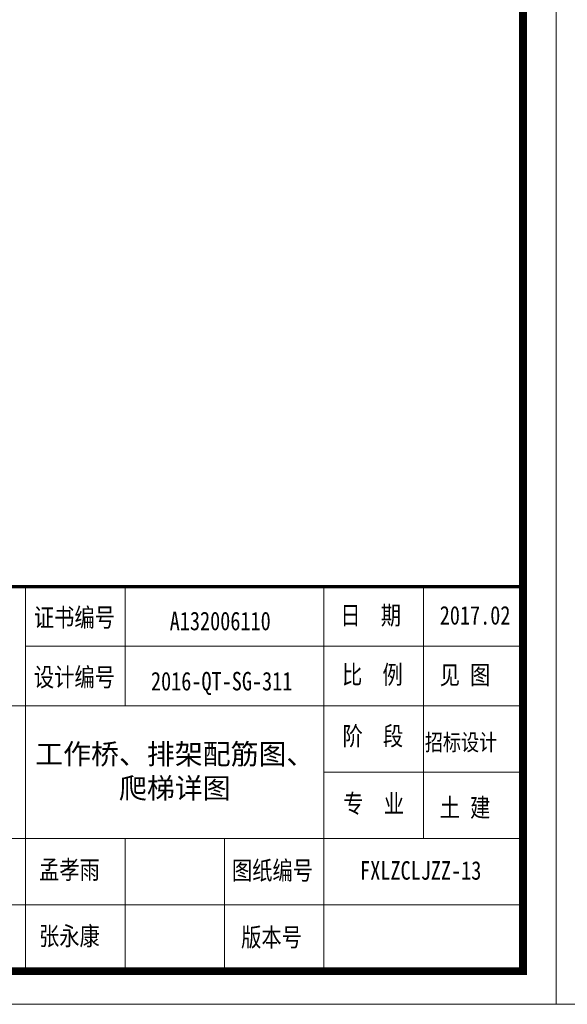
# Model space of a CAD drawing. Extents: x -13074 to 1448651, y 3648755 to 8081248.
# Tile 138 of 173: x 563479 to 563561, y 3858485 to 3858634. Entities that reach past the tile are written whole.
import ezdxf

# ---------------------------------------------------------------- set-up
doc = ezdxf.new("R2010")
doc.units = 0
doc.layers.get('0').update_dxf_attribs({"linetype": 'CONTINUOUS'})
doc.layers.add('SHEET', color=1, linetype='CONTINUOUS', lineweight=15)
doc.styles.add('FHZ', font='FangSong_GB2312.ttf', dxfattribs={"width": 0.707, "height": 300})

msp = doc.modelspace()

# ---------------------------------------------------------------- linework, layer by layer
at = {"layer": 'SHEET', "color": 7}
for p, q in [((563479.769, 3858530.489), (563479.769, 3858548.489)), ((563494.769, 3858530.489), (563494.769, 3858548.489)), ((563524.769, 3858530.489), (563524.769, 3858548.489)), ((563539.769, 3858510.489), (563539.769, 3858548.489)), ((563554.769, 3858539.489), (563479.769, 3858539.489)), ((563374.769, 3858530.489), (563554.769, 3858530.489)), ((563479.769, 3858490.489), (563479.769, 3858530.489)), ((563524.769, 3858490.489), (563524.769, 3858530.489)), ((563524.769, 3858510.489), (563524.769, 3858530.489)), ((563524.769, 3858520.489), (563554.769, 3858520.489)), ((563374.769, 3858510.489), (563554.769, 3858510.489)), ((563494.769, 3858490.489), (563494.769, 3858510.489)), ((563509.769, 3858490.489), (563509.769, 3858510.489)), ((563554.769, 3858490.489), (563554.769, 3858510.489)), ((563374.769, 3858500.489), (563554.769, 3858500.489))]:
    msp.add_line(p, q, dxfattribs=at)
for points in [[(563559.769, 3858485.489), (563139.769, 3858485.489), (563139.769, 3858782.489), (563559.769, 3858782.489)], [(563979.769, 3858485.489), (563559.769, 3858485.489), (563559.769, 3858782.489), (563979.769, 3858782.489)]]:
    msp.add_lwpolyline(points, close=True, dxfattribs=at)
at = {"layer": 'SHEET', "color": 7, "const_width": 1.2}
msp.add_lwpolyline([(563164.769, 3858777.489), (563554.769, 3858777.489), (563554.769, 3858490.489), (563164.769, 3858490.489)], close=True, dxfattribs=at)
at = {"layer": 'SHEET', "color": 7, "const_width": 0.5}
msp.add_lwpolyline([(563374.769, 3858548.489), (563554.769, 3858548.489)], dxfattribs=at)

# ---------------------------------------------------------------- texts
at = {"color": 7, "insert": (563502.269, 3858520.489), "char_height": 3.08571, "width": 44.99997, "attachment_point": 5, "style": 'FHZ'}
msp.add_mtext('{\\W1;工作桥、排架配筋图、\\P爬梯详图}', dxfattribs=at)
at = {"layer": 'SHEET', "color": 7, "style": 'FHZ', "width": 0.8}
for s, height, p in [('证书编号', 2.8, (563481.016, 3858542.435)), ('日  期', 2.8, (563527.227, 3858542.759)), ('2017.02', 2.8, (563542.227, 3858542.759)), ('A132006110', 2.8, (563501.501, 3858541.901)), ('设计编号', 2.8, (563481.022, 3858533.435)), ('比  例', 2.8, (563527.49, 3858533.816)), ('见 图', 2.8, (563542.227, 3858533.759)), ('阶  段', 2.8, (563527.558, 3858524.546)), ('招标设计', 2.5, (563539.984, 3858523.759)), ('专  业', 2.8, (563527.681, 3858514.37)), ('土 建', 2.8, (563542.227, 3858513.759)), ('孟孝雨', 2.8, (563481.798, 3858504.387)), ('图纸编号', 2.8, (563510.892, 3858504.28)), ('FXLZCLJZZ-13', 2.8, (563530.22, 3858504.28)), ('张永康', 2.8, (563481.798, 3858494.387)), ('版本号', 2.8, (563512.274, 3858494.209))]:
    msp.add_text(s, height=height, dxfattribs=at).set_placement(p)
at = {"layer": 'SHEET', "color": 1, "style": 'FHZ', "width": 0.8}
msp.add_text('2016-QT-SG-311', height=2.8, dxfattribs=at).set_placement((563498.672, 3858532.825))

doc.saveas('drawing.dxf')
